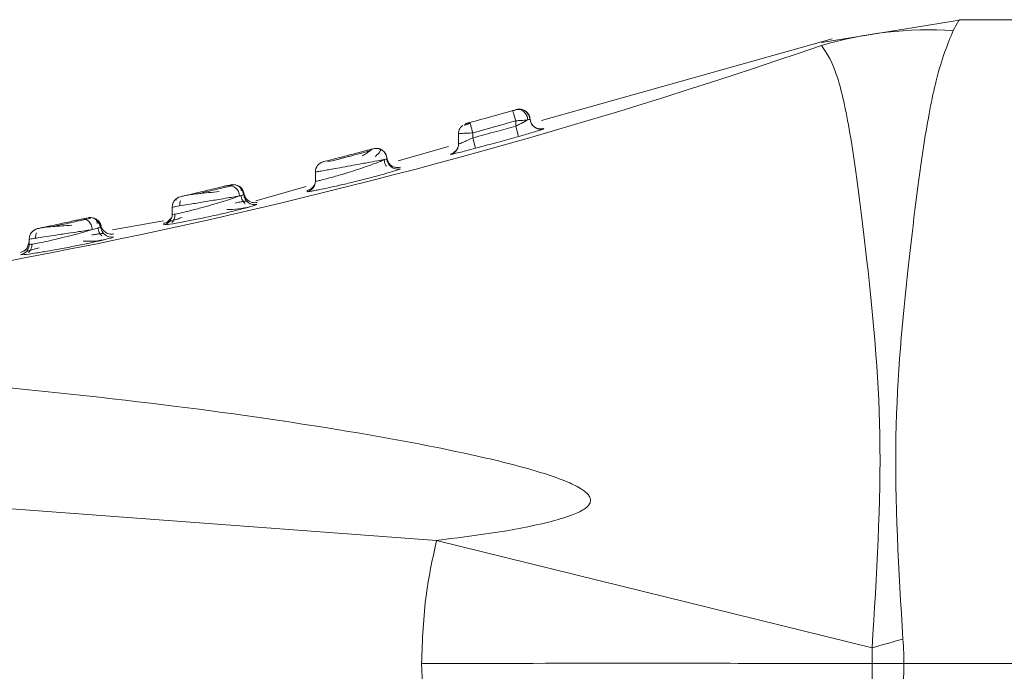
# Model space of a CAD drawing. Header units: millimetres. Extents: x -450 to 1926, y -64 to 425.
# Tile 40 of 41: x 1884.82 to 1898.58, y 164.48 to 173.58. Entities that reach past the tile are written whole.
import ezdxf

# ---------------------------------------------------------------- set-up
doc = ezdxf.new("R2010")
doc.units = ezdxf.units.MM
doc.linetypes.add('SLD-Solid', pattern=[0])

msp = doc.modelspace()

# ---------------------------------------------------------------- linework, layer by layer
at = {"color": 7, "linetype": 'SLD-Solid', "lineweight": 18}
for p, q in [((1897.98, 173.585), (1896.023, 173.268)), ((1897.948, 173.585), (1897.864, 173.433)), ((1912.549, 173.585), (1897.948, 173.585)), ((1896.173, 173.318), (1892.108, 172.176)), ((1891.709, 172.309), (1891.707, 172.316)), ((1891.818, 172.333), (1891.803, 172.329)), ((1891.749, 172.171), (1891.749, 172.096)), ((1891.949, 172.194), (1891.946, 172.215)), ((1891.954, 172.165), (1891.949, 172.194)), ((1891.07, 172.136), (1891.065, 172.135)), ((1891.789, 171.952), (1891.749, 172.096)), ((1892.139, 172.058), (1892.14, 172.063)), ((1890.949, 171.988), (1890.949, 171.846)), ((1891.149, 172.002), (1891.149, 171.932)), ((1891.188, 171.788), (1891.149, 171.932)), ((1890.808, 171.81), (1890.105, 171.613)), ((1890.941, 171.799), (1890.918, 171.758)), ((1889.912, 171.625), (1889.911, 171.629)), ((1890.136, 171.502), (1890.136, 171.502)), ((1888.949, 171.454), (1888.949, 171.326)), ((1887.764, 171.277), (1887.757, 171.275)), ((1887.814, 171.275), (1887.774, 171.266)), ((1887.839, 171.276), (1887.829, 171.278)), ((1888.818, 171.251), (1888.118, 171.054)), ((1888.941, 171.278), (1888.918, 171.251)), ((1887.001, 171.078), (1887.002, 171.064)), ((1887.944, 171.138), (1887.941, 171.163)), ((1886.949, 170.964), (1886.949, 170.863)), ((1885.736, 170.793), (1885.72, 170.79)), ((1885.812, 170.808), (1885.736, 170.792)), ((1886.94, 170.813), (1886.915, 170.791)), ((1886.824, 170.773), (1886.111, 170.648)), ((1886.83, 170.716), (1886.883, 170.721)), ((1884.949, 170.517), (1884.949, 170.445)), ((1885.005, 170.635), (1885.002, 170.618)), ((1884.914, 170.383), (1884.949, 170.481)), ((1884.94, 170.394), (1884.935, 170.392)), ((1884.826, 170.297), (1884.879, 170.3)), ((1884.826, 170.297), (1884.826, 170.297)), ((1875.449, 167.43), (1890.643, 166.306)), ((1896.73, 164.804), (1890.643, 166.306)), ((1912.549, 164.585), (1897.175, 164.585))]:
    msp.add_line(p, q, dxfattribs=at)
at = {"color": 7, "linetype": 'SLD-Solid', "lineweight": 18, "flags": 128}
for points in [[(1891.821, 172.334), (1891.791, 172.336), (1891.758, 172.33)], [(1891.839, 172.33), (1891.824, 172.334), (1891.821, 172.334)], [(1887.829, 171.278), (1887.829, 171.278), (1887.796, 171.281), (1887.764, 171.277)]]:
    msp.add_lwpolyline(points, dxfattribs=at)
at = {"color": 7, "linetype": 'SLD-Solid', "lineweight": 18}
for centre, radius, start, end in [((1897.542, 168.011), 5.432, 86.6009, 106.2568), ((1869.99, 248.443), 79.595, 273.93236, 289.08957), ((1864.264, 268.476), 100, 285.5719, 285.92855), ((1864.264, 268.476), 100.15, 285.5719, 285.92855), ((1892.099, 172.203), 0.15, 194.7481, 285.8046), ((1890.799, 171.846), 0.15, 284.9032, 330.816), ((1890.799, 171.846), 0.15, 330.8146, 0.0019), ((1890.099, 171.647), 0.15, 182.1489, 284.2977), ((1889.099, 171.454), 0.15, 104.3579, 180), ((1887.741, 171.122), 0.146, 359.3057, 98.2743), ((1887.799, 171.131), 0.15, 3.4841, 59.01), ((1888.799, 171.326), 0.15, 283.4111, 359.9939), ((1887.099, 170.964), 0.15, 103.1798, 180), ((1888.099, 171.149), 0.15, 183.5045, 282.8521), ((1885.8, 170.669), 0.15, 5.1215, 102.4151), ((1886.799, 170.863), 0.15, 281.9743, 359.9931), ((1885.099, 170.517), 0.15, 102.0074, 180), ((1886.099, 170.696), 0.15, 185.1453, 281.3663), ((1884.799, 170.445), 0.15, 280.4993, 359.9915), ((1941.309, 5.781), 165.154, 105.50511, 105.65986)]:
    msp.add_arc(centre, radius, start, end, dxfattribs=at)
for points, knots in [([(1897.864, 173.433), (1897.783, 173.237), (1897.642, 172.893), (1897.426, 171.753), (1897.23, 170.135), (1896.994, 167.756), (1897.103, 165.888), (1897.16, 164.924)], [0, 0, 0, 0, 0.1900085, 0.3346503, 0.5383376, 0.7615276, 1, 1, 1, 1]), ([(1896.021, 173.225), (1896.099, 173.115), (1896.236, 172.921), (1896.458, 171.871), (1896.661, 170.251), (1896.912, 167.774), (1896.792, 165.818), (1896.73, 164.804)], [0, 0, 0, 0, 0.190167, 0.336225, 0.540876, 0.762002, 1, 1, 1, 1]), ([(1891.78, 172.332), (1891.775, 172.331), (1891.767, 172.329), (1891.748, 172.323), (1891.726, 172.317), (1891.711, 172.313), (1891.703, 172.31)], [0, 0, 0, 0, 0.251224, 0.501428, 0.75086, 1, 1, 1, 1]), ([(1891.749, 172.171), (1891.743, 172.19), (1891.732, 172.228), (1891.719, 172.275), (1891.711, 172.304), (1891.71, 172.308), (1891.709, 172.309)], [0, 0, 0, 0, 0.296345, 0.592689, 0.889034, 1, 1, 1, 1]), ([(1891.918, 172.183), (1891.916, 172.194), (1891.914, 172.215), (1891.902, 172.246), (1891.884, 172.276), (1891.861, 172.301), (1891.833, 172.32), (1891.804, 172.33), (1891.776, 172.333), (1891.758, 172.329), (1891.75, 172.328)], [0, 0, 0, 0, 0.1137724, 0.2366497, 0.3664462, 0.5000007, 0.6335551, 0.7633513, 0.8862281, 1, 1, 1, 1]), ([(1891.757, 172.33), (1891.756, 172.33), (1891.756, 172.329), (1891.752, 172.328), (1891.75, 172.328)], [0, 0, 0, 0, 0.363513, 1, 1, 1, 1]), ([(1891.821, 172.334), (1891.81, 172.335), (1891.793, 172.337), (1891.777, 172.334), (1891.772, 172.333)], [0, 0, 0, 0, 0.6702563, 1, 1, 1, 1]), ([(1891.925, 172.251), (1891.92, 172.262), (1891.911, 172.283), (1891.886, 172.308), (1891.856, 172.326), (1891.833, 172.332), (1891.821, 172.334)], [0, 0, 0, 0, 0.251486, 0.506835, 0.758642, 1, 1, 1, 1]), ([(1891.949, 172.194), (1891.948, 172.204), (1891.945, 172.226), (1891.933, 172.256), (1891.913, 172.285), (1891.896, 172.303), (1891.885, 172.309), (1891.884, 172.309)], [0, 0, 0, 0, 0.224167, 0.466014, 0.721273, 0.983806, 1, 1, 1, 1]), ([(1891.947, 172.19), (1891.946, 172.201), (1891.944, 172.222), (1891.932, 172.254), (1891.913, 172.284), (1891.894, 172.299), (1891.885, 172.307)], [0, 0, 0, 0, 0.227072, 0.472713, 0.732507, 1, 1, 1, 1]), ([(1891.949, 172.193), (1891.948, 172.203), (1891.946, 172.225), (1891.933, 172.256), (1891.914, 172.285), (1891.896, 172.301), (1891.886, 172.308)], [0, 0, 0, 0, 0.227377, 0.473105, 0.732776, 1, 1, 1, 1]), ([(1891.749, 172.096), (1891.769, 172.106), (1891.795, 172.119), (1891.823, 172.133), (1891.85, 172.147), (1891.885, 172.165), (1891.907, 172.178), (1891.918, 172.183)], [0, 0, 0, 0, 0.305723, 0.398769, 0.451662, 0.748461, 1, 1, 1, 1]), ([(1891.949, 172.194), (1891.947, 172.193), (1891.944, 172.192), (1891.926, 172.186), (1891.918, 172.183)], [0, 0, 0, 0, 0.542875, 1, 1, 1, 1]), ([(1892.141, 172.064), (1892.131, 172.062), (1892.11, 172.057), (1892.077, 172.058), (1892.043, 172.067), (1892.011, 172.084), (1891.984, 172.109), (1891.964, 172.138), (1891.952, 172.169), (1891.95, 172.19), (1891.949, 172.201)], [0, 0, 0, 0, 0.113729, 0.236596, 0.366411, 0.5, 0.633589, 0.763404, 0.886271, 1, 1, 1, 1]), ([(1890.949, 171.988), (1890.95, 172.004), (1890.953, 172.037), (1890.976, 172.08), (1891, 172.1), (1891.012, 172.11)], [0, 0, 0, 0, 0.340583, 0.681166, 1, 1, 1, 1]), ([(1891.002, 172.102), (1890.996, 172.097), (1890.989, 172.092), (1890.987, 172.087), (1890.987, 172.087)], [0, 0, 0, 0, 0.893246, 1, 1, 1, 1]), ([(1891.112, 172.135), (1891.106, 172.133), (1891.092, 172.129), (1891.072, 172.123), (1891.051, 172.117), (1891.04, 172.113), (1891.034, 172.111)], [0, 0, 0, 0, 0.2056506, 0.4670193, 0.7316799, 1, 1, 1, 1]), ([(1891.042, 172.105), (1891.042, 172.105), (1891.037, 172.109), (1891.038, 172.116), (1891.042, 172.123), (1891.046, 172.126), (1891.047, 172.127)], [0, 0, 0, 0, 0.000895, 0.594737, 0.877101, 1, 1, 1, 1]), ([(1891.046, 172.129), (1891.046, 172.129), (1891.046, 172.129), (1891.05, 172.131), (1891.056, 172.132), (1891.062, 172.134), (1891.065, 172.135)], [0, 0, 0, 0, 0.245539, 0.496975, 0.748481, 1, 1, 1, 1]), ([(1891.109, 172.147), (1891.105, 172.146), (1891.097, 172.144), (1891.085, 172.14), (1891.076, 172.138), (1891.072, 172.136), (1891.07, 172.136)], [0, 0, 0, 0, 0.291994, 0.584015, 0.875913, 1, 1, 1, 1]), ([(1891.149, 171.932), (1891.261, 171.963), (1891.461, 172.017), (1891.661, 172.072), (1891.749, 172.096)], [0, 0, 0, 0, 0.561955, 1, 1, 1, 1]), ([(1891.789, 171.952), (1891.818, 171.96), (1891.88, 171.978), (1891.974, 172.005), (1892.056, 172.03), (1892.091, 172.041), (1892.106, 172.046)], [0, 0, 0, 0, 0.224032, 0.47715, 0.767875, 1, 1, 1, 1]), ([(1892.106, 172.046), (1892.116, 172.049), (1892.135, 172.056), (1892.138, 172.058), (1892.139, 172.058)], [0, 0, 0, 0, 0.540255, 1, 1, 1, 1]), ([(1890.949, 171.846), (1890.952, 171.847), (1890.96, 171.848), (1891.011, 171.87), (1891.075, 171.898), (1891.122, 171.92), (1891.149, 171.932)], [0, 0, 0, 0, 0.263307, 0.526186, 0.737432, 1, 1, 1, 1]), ([(1891.188, 171.788), (1891.3, 171.818), (1891.501, 171.872), (1891.701, 171.928), (1891.789, 171.952)], [0, 0, 0, 0, 0.5619577, 1, 1, 1, 1]), ([(1889.76, 171.781), (1889.759, 171.781), (1889.756, 171.78), (1889.73, 171.773), (1889.678, 171.76), (1889.597, 171.738), (1889.489, 171.71), (1889.36, 171.676), (1889.217, 171.639), (1889.117, 171.614), (1889.068, 171.601), (1889.064, 171.6), (1889.061, 171.6)], [0, 0, 0, 0, 0.058992, 0.132132, 0.227579, 0.317583, 0.425083, 0.546249, 0.671117, 0.835444, 0.918174, 1, 1, 1, 1]), ([(1889.711, 171.75), (1889.668, 171.739), (1889.581, 171.716), (1889.416, 171.673), (1889.25, 171.63), (1889.163, 171.608), (1889.12, 171.596)], [0, 0, 0, 0, 0.2501179, 0.4998676, 0.7496869, 1, 1, 1, 1]), ([(1889.732, 171.772), (1889.732, 171.771), (1889.734, 171.77), (1889.712, 171.751), (1889.669, 171.72), (1889.626, 171.694), (1889.604, 171.68)], [0, 0, 0, 0, 0.146595, 0.418542, 0.704286, 1, 1, 1, 1]), ([(1889.949, 171.642), (1889.948, 171.652), (1889.946, 171.673), (1889.934, 171.704), (1889.915, 171.733), (1889.889, 171.758), (1889.858, 171.776), (1889.824, 171.785), (1889.791, 171.787), (1889.771, 171.783), (1889.76, 171.781)], [0, 0, 0, 0, 0.113949, 0.236874, 0.366604, 0.500024, 0.633441, 0.763161, 0.88607, 1, 1, 1, 1]), ([(1889.815, 171.784), (1889.809, 171.785), (1889.791, 171.788), (1889.773, 171.784), (1889.76, 171.781)], [0, 0, 0, 0, 0.322658, 1, 1, 1, 1]), ([(1889.786, 171.671), (1889.802, 171.686), (1889.835, 171.716), (1889.858, 171.747), (1889.862, 171.771), (1889.842, 171.778), (1889.833, 171.782)], [0, 0, 0, 0, 0.262674, 0.517112, 0.763157, 1, 1, 1, 1]), ([(1889.948, 171.642), (1889.947, 171.654), (1889.945, 171.678), (1889.93, 171.71), (1889.912, 171.736), (1889.889, 171.757), (1889.863, 171.773), (1889.837, 171.783), (1889.82, 171.784), (1889.815, 171.784)], [0, 0, 0, 0, 0.172319, 0.335832, 0.487189, 0.624684, 0.764195, 0.917477, 1, 1, 1, 1]), ([(1890.918, 171.758), (1890.906, 171.746), (1890.883, 171.721), (1890.852, 171.71), (1890.836, 171.705)], [0, 0, 0, 0, 0.5139759, 1, 1, 1, 1]), ([(1890.837, 171.701), (1890.844, 171.702), (1890.856, 171.703), (1890.945, 171.725), (1891.058, 171.753), (1891.142, 171.775), (1891.188, 171.788)], [0, 0, 0, 0, 0.27039, 0.535775, 0.744539, 1, 1, 1, 1]), ([(1889.44, 171.679), (1889.419, 171.674), (1889.359, 171.658), (1889.295, 171.641), (1889.259, 171.632), (1889.258, 171.632)], [0, 0, 0, 0, 0.3278791, 0.9836387, 1, 1, 1, 1]), ([(1889.816, 171.612), (1889.771, 171.603), (1889.7, 171.59), (1889.567, 171.566), (1889.487, 171.552), (1889.44, 171.543)], [0, 0, 0, 0, 0.428991, 0.663105, 1, 1, 1, 1]), ([(1889.662, 171.533), (1889.7, 171.546), (1889.775, 171.573), (1889.858, 171.604), (1889.9, 171.622), (1889.916, 171.629), (1889.918, 171.63)], [0, 0, 0, 0, 0.3440628, 0.6694042, 0.9558208, 1, 1, 1, 1]), ([(1889.918, 171.63), (1889.914, 171.63), (1889.89, 171.625), (1889.85, 171.618), (1889.816, 171.612)], [0, 0, 0, 0, 0.169108, 1, 1, 1, 1]), ([(1889.908, 171.628), (1889.917, 171.63), (1889.944, 171.634), (1889.947, 171.638), (1889.949, 171.642)], [0, 0, 0, 0, 0.3270603, 1, 1, 1, 1]), ([(1889.943, 171.538), (1889.938, 171.544), (1889.926, 171.561), (1889.914, 171.592), (1889.912, 171.617), (1889.911, 171.629)], [0, 0, 0, 0, 0.245345, 0.613471, 1, 1, 1, 1]), ([(1890.137, 171.521), (1890.127, 171.519), (1890.106, 171.515), (1890.073, 171.517), (1890.04, 171.527), (1890.008, 171.545), (1889.982, 171.569), (1889.963, 171.599), (1889.952, 171.63), (1889.95, 171.651), (1889.949, 171.662)], [0, 0, 0, 0, 0.113819, 0.236706, 0.36648, 0.499995, 0.633511, 0.763288, 0.886178, 1, 1, 1, 1]), ([(1890.837, 171.704), (1890.837, 171.705), (1890.837, 171.706), (1890.837, 171.703), (1890.837, 171.701)], [0, 0, 0, 0, 0.101099, 1, 1, 1, 1]), ([(1889.44, 171.543), (1889.389, 171.534), (1889.295, 171.517), (1889.179, 171.496), (1889.084, 171.478), (1889.009, 171.465), (1888.958, 171.456), (1888.952, 171.455), (1888.949, 171.454)], [0, 0, 0, 0, 0.1995798, 0.3652936, 0.498599, 0.6720584, 0.8390943, 1, 1, 1, 1]), ([(1889.128, 171.367), (1889.182, 171.382), (1889.268, 171.406), (1889.412, 171.45), (1889.538, 171.49), (1889.621, 171.518), (1889.662, 171.533)], [0, 0, 0, 0, 0.333752, 0.532321, 0.764602, 1, 1, 1, 1]), ([(1889.947, 171.439), (1889.981, 171.449), (1890.058, 171.471), (1890.122, 171.493), (1890.131, 171.499), (1890.136, 171.502)], [0, 0, 0, 0, 0.303956, 0.674934, 1, 1, 1, 1]), ([(1888.897, 171.188), (1888.904, 171.19), (1888.928, 171.193), (1889.006, 171.209), (1889.127, 171.234), (1889.291, 171.27), (1889.494, 171.318), (1889.711, 171.373), (1889.873, 171.417), (1889.934, 171.435), (1889.947, 171.439)], [0, 0, 0, 0, 0.050032, 0.160302, 0.284606, 0.424884, 0.585578, 0.767589, 0.952601, 1, 1, 1, 1]), ([(1888.949, 171.326), (1888.952, 171.326), (1888.959, 171.325), (1889.016, 171.338), (1889.087, 171.357), (1889.128, 171.367)], [0, 0, 0, 0, 0.297033, 0.598243, 1, 1, 1, 1]), ([(1888.949, 171.34), (1888.949, 171.34), (1888.949, 171.345), (1888.949, 171.335), (1888.949, 171.326)], [0, 0, 0, 0, 0.151701, 1, 1, 1, 1]), ([(1887.72, 171.266), (1887.706, 171.263), (1887.675, 171.255), (1887.602, 171.238), (1887.501, 171.214), (1887.379, 171.184), (1887.255, 171.155), (1887.151, 171.131), (1887.079, 171.113), (1887.069, 171.111), (1887.064, 171.11)], [0, 0, 0, 0, 0.084422, 0.185892, 0.306091, 0.441556, 0.582282, 0.721931, 0.861634, 1, 1, 1, 1]), ([(1887.782, 171.264), (1887.755, 171.257), (1887.703, 171.245), (1887.583, 171.216), (1887.449, 171.184), (1887.358, 171.163), (1887.313, 171.152)], [0, 0, 0, 0, 0.250541, 0.500592, 0.750325, 1, 1, 1, 1]), ([(1887.918, 171.192), (1887.915, 171.203), (1887.909, 171.224), (1887.888, 171.25), (1887.86, 171.269), (1887.838, 171.275), (1887.826, 171.278)], [0, 0, 0, 0, 0.254767, 0.51001, 0.760167, 1, 1, 1, 1]), ([(1887.949, 171.14), (1887.948, 171.15), (1887.945, 171.171), (1887.933, 171.201), (1887.914, 171.229), (1887.895, 171.248), (1887.881, 171.256), (1887.877, 171.258)], [0, 0, 0, 0, 0.208612, 0.432812, 0.668758, 0.911047, 1, 1, 1, 1]), ([(1887.945, 171.133), (1887.944, 171.143), (1887.942, 171.164), (1887.931, 171.196), (1887.913, 171.226), (1887.895, 171.241), (1887.886, 171.249)], [0, 0, 0, 0, 0.227777, 0.473586, 0.73308, 1, 1, 1, 1]), ([(1887.952, 171.139), (1887.951, 171.149), (1887.948, 171.17), (1887.936, 171.201), (1887.918, 171.229), (1887.9, 171.245), (1887.891, 171.252)], [0, 0, 0, 0, 0.228533, 0.47452, 0.733693, 1, 1, 1, 1]), ([(1888.917, 171.249), (1888.904, 171.236), (1888.881, 171.212), (1888.848, 171.201), (1888.833, 171.196)], [0, 0, 0, 0, 0.5145324, 1, 1, 1, 1]), ([(1888.834, 171.194), (1888.834, 171.195), (1888.834, 171.2), (1888.834, 171.189), (1888.833, 171.181)], [0, 0, 0, 0, 0.15686, 1, 1, 1, 1]), ([(1886.949, 170.863), (1886.954, 170.862), (1886.965, 170.862), (1887.052, 170.879), (1887.182, 170.91), (1887.337, 170.95), (1887.514, 171), (1887.675, 171.048), (1887.808, 171.092), (1887.861, 171.111), (1887.886, 171.12)], [0, 0, 0, 0, 0.124797, 0.252599, 0.375406, 0.514472, 0.62662, 0.782775, 0.897235, 1, 1, 1, 1]), ([(1887.886, 171.12), (1887.865, 171.117), (1887.821, 171.109), (1887.721, 171.092), (1887.611, 171.074), (1887.496, 171.055), (1887.36, 171.032), (1887.208, 171.007), (1887.066, 170.983), (1886.968, 170.967), (1886.955, 170.965), (1886.949, 170.964)], [0, 0, 0, 0, 0.088729, 0.182864, 0.293162, 0.36578, 0.450942, 0.602861, 0.721548, 0.864409, 1, 1, 1, 1]), ([(1887.606, 171.182), (1887.555, 171.177), (1887.456, 171.168), (1887.313, 171.152), (1887.198, 171.139), (1887.158, 171.131), (1887.139, 171.128)], [0, 0, 0, 0, 0.271538, 0.53076, 0.774622, 1, 1, 1, 1]), ([(1887.949, 171.14), (1887.946, 171.138), (1887.94, 171.136), (1887.904, 171.125), (1887.886, 171.12)], [0, 0, 0, 0, 0.50105, 1, 1, 1, 1]), ([(1887.968, 171.013), (1887.961, 171.02), (1887.946, 171.034), (1887.928, 171.062), (1887.915, 171.095), (1887.912, 171.119), (1887.911, 171.132)], [0, 0, 0, 0, 0.220725, 0.463544, 0.725232, 1, 1, 1, 1]), ([(1888.134, 171.031), (1888.122, 171.029), (1888.099, 171.025), (1888.065, 171.029), (1888.035, 171.04), (1888.009, 171.055), (1887.986, 171.076), (1887.967, 171.102), (1887.953, 171.133), (1887.95, 171.156), (1887.949, 171.168)], [0, 0, 0, 0, 0.136997, 0.267593, 0.389104, 0.5, 0.610896, 0.732406, 0.863003, 1, 1, 1, 1]), ([(1888.833, 171.181), (1888.836, 171.18), (1888.84, 171.179), (1888.88, 171.185), (1888.897, 171.188)], [0, 0, 0, 0, 0.566339, 1, 1, 1, 1]), ([(1886.883, 170.721), (1886.885, 170.721), (1886.906, 170.722), (1887.039, 170.746), (1887.238, 170.784), (1887.453, 170.829), (1887.667, 170.876), (1887.861, 170.923), (1887.985, 170.955), (1888.02, 170.965), (1888.021, 170.966)], [0, 0, 0, 0, 0.019952, 0.217936, 0.369919, 0.524844, 0.679088, 0.824243, 0.994632, 1, 1, 1, 1]), ([(1887.062, 171.053), (1887.06, 171.044), (1887.054, 171.025), (1887.052, 171.001), (1887.054, 170.986), (1887.055, 170.982)], [0, 0, 0, 0, 0.400761, 0.841164, 1, 1, 1, 1]), ([(1887.71, 170.931), (1887.765, 170.932), (1887.882, 170.935), (1887.983, 170.958), (1888.035, 170.969)], [0, 0, 0, 0, 0.475595, 1, 1, 1, 1]), ([(1887.989, 171.046), (1887.986, 171.047), (1887.979, 171.048), (1887.945, 171.044), (1887.895, 171.035), (1887.849, 171.027), (1887.826, 171.022)], [0, 0, 0, 0, 0.233233, 0.489274, 0.744731, 1, 1, 1, 1]), ([(1888.021, 170.966), (1888.054, 170.975), (1888.118, 170.994), (1888.127, 171), (1888.132, 171.003)], [0, 0, 0, 0, 0.52613, 1, 1, 1, 1]), ([(1885.684, 170.797), (1885.665, 170.793), (1885.625, 170.784), (1885.542, 170.766), (1885.439, 170.744), (1885.327, 170.72), (1885.221, 170.697), (1885.136, 170.679), (1885.079, 170.666), (1885.071, 170.665), (1885.067, 170.664)], [0, 0, 0, 0, 0.093826, 0.204031, 0.329319, 0.463373, 0.598394, 0.732574, 0.866939, 1, 1, 1, 1]), ([(1885.737, 170.793), (1885.707, 170.786), (1885.646, 170.773), (1885.528, 170.747), (1885.4, 170.719), (1885.319, 170.702), (1885.278, 170.693)], [0, 0, 0, 0, 0.25029, 0.500274, 0.750115, 1, 1, 1, 1]), ([(1885.755, 170.813), (1885.752, 170.812), (1885.744, 170.81), (1885.708, 170.802), (1885.684, 170.797)], [0, 0, 0, 0, 0.342703, 1, 1, 1, 1]), ([(1885.831, 170.651), (1885.83, 170.663), (1885.826, 170.686), (1885.814, 170.717), (1885.799, 170.744), (1885.781, 170.765), (1885.761, 170.782), (1885.737, 170.794), (1885.711, 170.801), (1885.693, 170.798), (1885.684, 170.797)], [0, 0, 0, 0, 0.136994, 0.267534, 0.389021, 0.499979, 0.610951, 0.732451, 0.863, 1, 1, 1, 1]), ([(1885.828, 170.816), (1885.828, 170.816), (1885.818, 170.819), (1885.797, 170.82), (1885.777, 170.817), (1885.768, 170.816)], [0, 0, 0, 0, 0.008577, 0.521149, 1, 1, 1, 1]), ([(1885.773, 170.817), (1885.773, 170.817), (1885.776, 170.817), (1885.771, 170.816), (1885.768, 170.816)], [0, 0, 0, 0, 0.123303, 1, 1, 1, 1]), ([(1885.949, 170.682), (1885.948, 170.692), (1885.945, 170.712), (1885.933, 170.741), (1885.914, 170.768), (1885.889, 170.791), (1885.861, 170.808), (1885.84, 170.813), (1885.831, 170.816)], [0, 0, 0, 0, 0.153521, 0.317853, 0.490275, 0.667046, 0.843817, 1, 1, 1, 1]), ([(1885.9, 170.736), (1885.896, 170.754), (1885.892, 170.782), (1885.866, 170.804), (1885.846, 170.811), (1885.836, 170.815)], [0, 0, 0, 0, 0.512324, 0.756242, 1, 1, 1, 1]), ([(1885.953, 170.703), (1885.95, 170.712), (1885.944, 170.732), (1885.928, 170.759), (1885.906, 170.784), (1885.887, 170.796), (1885.878, 170.802)], [0, 0, 0, 0, 0.2297254, 0.4759871, 0.7346535, 1, 1, 1, 1]), ([(1885.942, 170.673), (1885.94, 170.685), (1885.938, 170.709), (1885.924, 170.741), (1885.906, 170.767), (1885.891, 170.78), (1885.883, 170.787)], [0, 0, 0, 0, 0.274022, 0.535231, 0.778245, 1, 1, 1, 1]), ([(1886.915, 170.791), (1886.903, 170.779), (1886.879, 170.753), (1886.845, 170.743), (1886.829, 170.739)], [0, 0, 0, 0, 0.515104, 1, 1, 1, 1]), ([(1887.089, 170.82), (1887.064, 170.812), (1887.013, 170.796), (1886.958, 170.778), (1886.92, 170.767), (1886.914, 170.764), (1886.911, 170.762)], [0, 0, 0, 0, 0.251566, 0.506161, 0.763951, 1, 1, 1, 1]), ([(1886.987, 170.868), (1886.986, 170.856), (1886.986, 170.831), (1886.976, 170.798), (1886.961, 170.77), (1886.947, 170.757), (1886.941, 170.75)], [0, 0, 0, 0, 0.274649, 0.536275, 0.779121, 1, 1, 1, 1]), ([(1886.949, 170.882), (1886.949, 170.883), (1886.949, 170.89), (1886.949, 170.875), (1886.949, 170.863)], [0, 0, 0, 0, 0.1708, 1, 1, 1, 1]), ([(1884.949, 170.445), (1884.953, 170.444), (1884.962, 170.442), (1885.034, 170.454), (1885.143, 170.475), (1885.282, 170.506), (1885.44, 170.543), (1885.592, 170.581), (1885.729, 170.62), (1885.798, 170.641), (1885.831, 170.651)], [0, 0, 0, 0, 0.123146, 0.248295, 0.369663, 0.502327, 0.631598, 0.760884, 0.882964, 1, 1, 1, 1]), ([(1885.831, 170.651), (1885.804, 170.647), (1885.749, 170.638), (1885.633, 170.62), (1885.479, 170.597), (1885.306, 170.571), (1885.155, 170.548), (1885.042, 170.531), (1884.964, 170.52), (1884.954, 170.518), (1884.949, 170.517)], [0, 0, 0, 0, 0.095895, 0.194773, 0.322721, 0.484171, 0.61556, 0.73382, 0.86996, 1, 1, 1, 1]), ([(1885.544, 170.712), (1885.497, 170.709), (1885.404, 170.703), (1885.277, 170.693), (1885.179, 170.685), (1885.147, 170.68), (1885.132, 170.678)], [0, 0, 0, 0, 0.271039, 0.530067, 0.774035, 1, 1, 1, 1]), ([(1885.949, 170.682), (1885.945, 170.68), (1885.934, 170.676), (1885.868, 170.66), (1885.831, 170.651)], [0, 0, 0, 0, 0.457769, 1, 1, 1, 1]), ([(1885.966, 170.562), (1885.959, 170.569), (1885.945, 170.583), (1885.927, 170.61), (1885.915, 170.643), (1885.912, 170.667), (1885.911, 170.679)], [0, 0, 0, 0, 0.221191, 0.464098, 0.72557, 1, 1, 1, 1]), ([(1886.131, 170.591), (1886.119, 170.589), (1886.097, 170.586), (1886.054, 170.592), (1886.007, 170.614), (1885.972, 170.652), (1885.954, 170.691), (1885.951, 170.714), (1885.949, 170.725)], [0, 0, 0, 0, 0.136954, 0.267626, 0.5, 0.732374, 0.863046, 1, 1, 1, 1]), ([(1885.952, 170.701), (1885.952, 170.702), (1885.953, 170.709), (1885.951, 170.695), (1885.949, 170.682)], [0, 0, 0, 0, 0.123384, 1, 1, 1, 1]), ([(1886.83, 170.735), (1886.83, 170.736), (1886.83, 170.744), (1886.83, 170.729), (1886.83, 170.716)], [0, 0, 0, 0, 0.171118, 1, 1, 1, 1]), ([(1884.879, 170.3), (1884.881, 170.3), (1884.901, 170.301), (1885.03, 170.32), (1885.226, 170.352), (1885.438, 170.391), (1885.65, 170.432), (1885.848, 170.474), (1885.975, 170.503), (1886.011, 170.513), (1886.012, 170.513)], [0, 0, 0, 0, 0.019992, 0.217331, 0.368113, 0.521088, 0.674065, 0.821213, 0.996458, 1, 1, 1, 1]), ([(1885.051, 170.606), (1885.048, 170.598), (1885.042, 170.58), (1885.038, 170.554), (1885.039, 170.537), (1885.04, 170.531)], [0, 0, 0, 0, 0.368878, 0.77311, 1, 1, 1, 1]), ([(1885.705, 170.487), (1885.759, 170.487), (1885.873, 170.486), (1885.972, 170.505), (1886.025, 170.516)], [0, 0, 0, 0, 0.475525, 1, 1, 1, 1]), ([(1885.986, 170.596), (1885.983, 170.596), (1885.977, 170.598), (1885.944, 170.594), (1885.894, 170.586), (1885.848, 170.578), (1885.825, 170.575)], [0, 0, 0, 0, 0.2332202, 0.4893327, 0.7448102, 1, 1, 1, 1]), ([(1886.012, 170.513), (1886.047, 170.522), (1886.114, 170.539), (1886.123, 170.546), (1886.128, 170.549)], [0, 0, 0, 0, 0.52937, 1, 1, 1, 1]), ([(1884.914, 170.384), (1884.901, 170.371), (1884.876, 170.346), (1884.842, 170.336), (1884.826, 170.332)], [0, 0, 0, 0, 0.515645, 1, 1, 1, 1]), ([(1885.088, 170.397), (1885.063, 170.39), (1885.013, 170.375), (1884.958, 170.36), (1884.922, 170.35), (1884.915, 170.347), (1884.913, 170.346)], [0, 0, 0, 0, 0.251879, 0.506566, 0.764276, 1, 1, 1, 1]), ([(1884.986, 170.448), (1884.986, 170.436), (1884.986, 170.412), (1884.975, 170.379), (1884.96, 170.352), (1884.947, 170.338), (1884.941, 170.331)], [0, 0, 0, 0, 0.27435, 0.535778, 0.778703, 1, 1, 1, 1]), ([(1884.949, 170.474), (1884.949, 170.476), (1884.949, 170.487), (1884.949, 170.464), (1884.949, 170.445)], [0, 0, 0, 0, 0.160859, 1, 1, 1, 1]), ([(1890.643, 166.306), (1891.17, 166.37), (1891.807, 166.447), (1892.487, 166.636), (1892.668, 166.713), (1892.744, 166.771), (1892.771, 166.8), (1892.788, 166.828), (1892.796, 166.859), (1892.793, 166.895), (1892.772, 166.934), (1892.734, 166.975), (1892.639, 167.046), (1892.442, 167.14), (1891.956, 167.309), (1890.985, 167.546), (1889.271, 167.868), (1886.91, 168.208), (1883.611, 168.559), (1879.757, 168.817), (1876.856, 168.865), (1875.449, 168.889)], [0, 0, 0, 0, 0.079633, 0.096416, 0.106506, 0.108989, 0.110947, 0.112535, 0.113904, 0.115836, 0.117972, 0.120667, 0.124353, 0.135955, 0.15357, 0.20236, 0.286651, 0.417176, 0.562519, 0.787792, 1, 1, 1, 1]), ([(1890.434, 164.585), (1890.445, 164.911), (1890.465, 165.492), (1890.589, 166.059), (1890.643, 166.306)], [0, 0, 0, 0, 0.562892, 1, 1, 1, 1]), ([(1897.16, 164.924), (1897.165, 164.86), (1897.174, 164.748), (1897.174, 164.634), (1897.175, 164.585)], [0, 0, 0, 0, 0.561067, 1, 1, 1, 1]), ([(1896.73, 164.804), (1896.73, 164.763), (1896.731, 164.69), (1896.73, 164.617), (1896.73, 164.585)], [0, 0, 0, 0, 0.5563332, 1, 1, 1, 1]), ([(1896.73, 164.585), (1895.556, 164.586), (1893.459, 164.589), (1891.358, 164.586), (1890.434, 164.585)], [0, 0, 0, 0, 0.560021, 1, 1, 1, 1]), ([(1890.643, 162.863), (1890.577, 163.18), (1890.457, 163.748), (1890.441, 164.328), (1890.434, 164.585)], [0, 0, 0, 0, 0.556738, 1, 1, 1, 1]), ([(1897.175, 164.585), (1897.092, 164.585), (1896.943, 164.585), (1896.795, 164.585), (1896.73, 164.585)], [0, 0, 0, 0, 0.559994, 1, 1, 1, 1]), ([(1896.73, 164.585), (1896.73, 164.544), (1896.731, 164.471), (1896.73, 164.398), (1896.73, 164.366)], [0, 0, 0, 0, 0.56272, 1, 1, 1, 1]), ([(1897.175, 164.585), (1897.174, 164.522), (1897.173, 164.408), (1897.164, 164.296), (1897.16, 164.246)], [0, 0, 0, 0, 0.558771, 1, 1, 1, 1])]:
    msp.add_open_spline(points, degree=3, knots=knots, dxfattribs=at)
for points in [[(1891.918, 172.183), (1891.908, 172.182), (1891.888, 172.18), (1891.846, 172.177), (1891.799, 172.174), (1891.765, 172.172), (1891.749, 172.171)], [(1891.149, 172.002), (1891.143, 172.021), (1891.133, 172.059), (1891.119, 172.107), (1891.11, 172.14), (1891.109, 172.144), (1891.108, 172.147)], [(1891.149, 172.002), (1891.122, 172.001), (1891.07, 171.999), (1891.004, 171.995), (1890.958, 171.992), (1890.952, 171.989), (1890.949, 171.988)]]:
    msp.add_open_spline(points, degree=3, dxfattribs=at)

doc.saveas('drawing.dxf')
